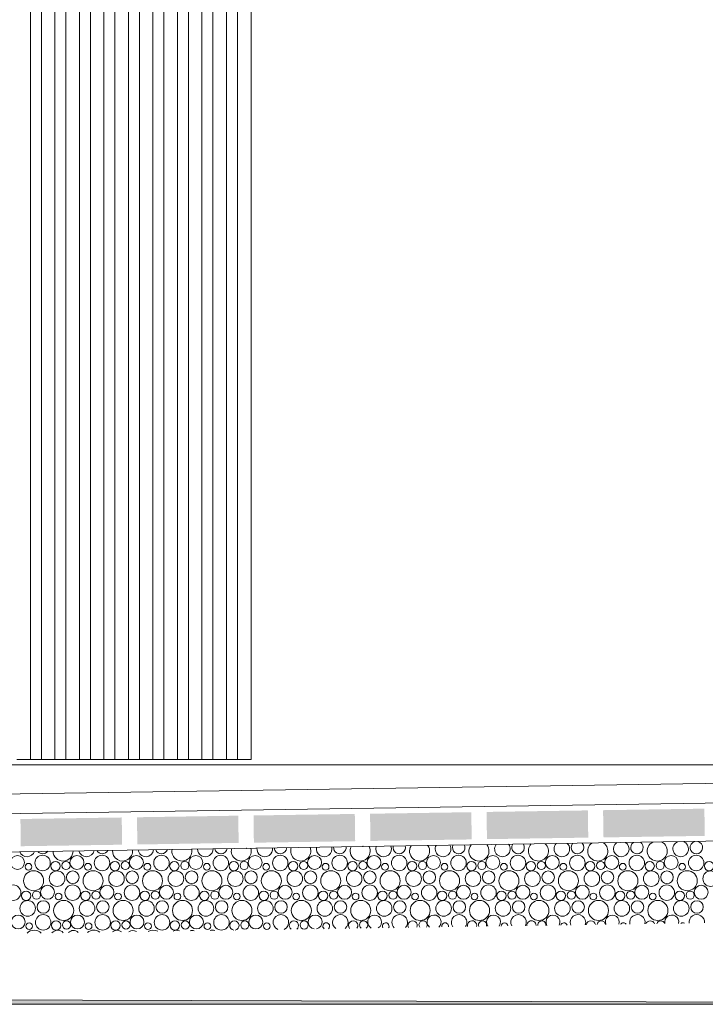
# Model space of a CAD drawing. Header units: millimetres. Extents: x -94601 to -15166, y -300 to 6935.
# Tile 90 of 97: x -23105 to -21846, y -300 to 1509. Entities that reach past the tile are written whole.
import ezdxf

# ---------------------------------------------------------------- set-up
doc = ezdxf.new("R2010")
doc.units = ezdxf.units.MM
doc.header["$MEASUREMENT"] = 0
for name, color, linetype in [('Métal _ Bardage.Charp_Couv_Bard_Métal', 7, 'Continuous'), ('Nouveau_Charpente _ Bardage.Charp_Couv_Zinc', 7, 'Continuous'), ('Nouveau_Terrain _ Original.Terrain', 7, 'Continuous'), ('Nouveau_VRD _ Voirie 3d.VRD', 7, 'Continuous')]:
    doc.layers.add(name, color=color, linetype=linetype)

# ---------------------------------------------------------------- blocks, each defined once
blk = doc.blocks.new('Élément de coupe_20')
at = {"layer": 'Métal _ Bardage.Charp_Couv_Bard_Métal', "color": 7, "linetype": 'Continuous', "lineweight": 15}
blk.add_line((-24985.3, 140), (-17329.3, 140), dxfattribs=at)
blk = doc.blocks.new('Élément de coupe_152')
at = {"layer": 'Nouveau_Terrain _ Original.Terrain', "linetype": 'Continuous', "lineweight": 15, "true_color": 0xf48e54}
h = blk.add_hatch(dxfattribs=at)
h.set_pattern_fill('Terre', color=33, style=0, pattern_type=2)
h.set_pattern_definition([(45, (0, 0), (-137.8858, 137.8858), []), (45, (-45.96, 45.96), (-275.7716, 275.7716), []), (45, (-91.92, 91.92), (-275.7716, 275.7716), []), (135, (-137.886, 137.886), (45.96194, 45.96194), [195, -195])])
h.paths.add_polyline_path([(-24599, -287.5), (-26213.3, -282.5), (-27475.8, -278.6), (-28431.2, -275.7), (-29150.2, -273.4), (-29692.4, -271.7), (-34914.2, -260.4), (-35607.8, -259.7), (-36383.2, -258.8), (-37203.7, -257.9), (-38035.6, -256.8), (-38848.8, -255.8), (-39617.3, -254.7), (-39814.4, -254.8), (-40203.4, -255.2), (-40585.7, -255.6), (-41317.6, -254.5), (-41705.6, -254.9), (-42360.6, -253.9), (-42753.4, -254.3), (-43138.8, -254.7), (-43713.8, -253.7), (-44102.8, -254.2), (-44484, -254.6), (-44984.4, -253.7), (-45367.9, -254.1), (-45743.3, -254.6), (-64584.6, -300), (-20478, -300), (-22586.9, -293.6)])
at = {"layer": 'Nouveau_Terrain _ Original.Terrain', "color": 7, "linetype": 'Continuous', "lineweight": 15}
blk.add_line((-20478, -300), (-64584.6, -300), dxfattribs=at)
at = {"layer": 'Nouveau_Terrain _ Original.Terrain', "color": 7, "linetype": 'Continuous', "lineweight": 15, "flags": 128}
blk.add_lwpolyline([(-20478, -300), (-22586.9, -293.6), (-24599, -287.5), (-26213.3, -282.5), (-27475.8, -278.6), (-28431.2, -275.7), (-29150.2, -273.4), (-29692.4, -271.7), (-34914.2, -260.4), (-35607.8, -259.7), (-36383.2, -258.8)], dxfattribs=at)
blk = doc.blocks.new('*X173')
at = {"layer": 'Nouveau_VRD _ Voirie 3d.VRD', "color": 33, "linetype": 'Continuous', "lineweight": 15, "true_color": 0xf48e54}
for centre, radius in [((-23108.5, -39.6), 12.8), ((-23062.5, -40.3), 14.2), ((-22999.4, -39.6), 12.8), ((-22953.4, -40.3), 14.2), ((-22890.3, -39.6), 12.8), ((-22844.3, -40.3), 14.2), ((-22781.2, -39.6), 12.8), ((-22735.2, -40.3), 14.2), ((-22672.1, -39.6), 12.8), ((-22626.1, -40.3), 14.2), ((-22563, -39.6), 12.8), ((-22516.9, -40.3), 14.2), ((-22453.9, -39.6), 12.8), ((-22407.8, -40.3), 14.2), ((-22344.8, -39.6), 12.8), ((-22298.7, -40.3), 14.2), ((-22235.6, -39.6), 12.8), ((-22189.6, -40.3), 14.2), ((-22126.5, -39.6), 12.8), ((-22080.5, -40.3), 14.2), ((-22017.4, -39.6), 12.8), ((-21971.4, -40.3), 14.2), ((-21908.3, -39.6), 12.8), ((-21862.3, -40.3), 14.2), ((-23088.3, -47.3), 6.2), ((-23038.8, -46), 8.58), ((-23019.6, -45), 7.52), ((-22979.2, -47.3), 6.2), ((-22929.7, -46), 8.58), ((-22910.5, -45), 7.52), ((-22870.1, -47.3), 6.2), ((-22820.6, -46), 8.58), ((-22801.4, -45), 7.52), ((-22761, -47.3), 6.2), ((-22711.5, -46), 8.58), ((-22692.3, -45), 7.52), ((-22651.9, -47.3), 6.2), ((-22602.3, -46), 8.58), ((-22583.2, -45), 7.52), ((-22542.8, -47.3), 6.2), ((-22493.2, -46), 8.58), ((-22474.1, -45), 7.52), ((-22433.7, -47.3), 6.2), ((-22384.1, -46), 8.58), ((-22365, -45), 7.52), ((-22324.5, -47.3), 6.2), ((-22275, -46), 8.58), ((-22255.9, -45), 7.52), ((-22215.4, -47.3), 6.2), ((-22165.9, -46), 8.58), ((-22146.7, -45), 7.52), ((-22106.3, -47.3), 6.2), ((-22056.8, -46), 8.58), ((-22037.6, -45), 7.52), ((-21997.2, -47.3), 6.2), ((-21947.7, -46), 8.58), ((-21928.5, -45), 7.52), ((-21888.1, -47.3), 6.2), ((-21838.6, -46), 8.58), ((-23079, -73), 18.4), ((-23035.9, -69.2), 14.3), ((-23007.1, -66.6), 11.5), ((-22969.8, -73), 18.4), ((-22926.8, -69.2), 14.3), ((-22898, -66.6), 11.5), ((-22860.7, -73), 18.4), ((-22817.7, -69.2), 14.3), ((-22788.9, -66.6), 11.5), ((-22751.6, -73), 18.4), ((-22708.6, -69.2), 14.3), ((-22679.7, -66.6), 11.5), ((-22642.5, -73), 18.4), ((-22599.4, -69.2), 14.3), ((-22570.6, -66.6), 11.5), ((-22533.4, -73), 18.4), ((-22490.3, -69.2), 14.3), ((-22461.5, -66.6), 11.5), ((-22424.3, -73), 18.4), ((-22381.2, -69.2), 14.3), ((-22352.4, -66.6), 11.5), ((-22315.2, -73), 18.4), ((-22272.1, -69.2), 14.3), ((-22243.3, -66.6), 11.5), ((-22206.1, -73), 18.4), ((-22163, -69.2), 14.3), ((-22134.2, -66.6), 11.5), ((-22097, -73), 18.4), ((-22053.9, -69.2), 14.3), ((-22025.1, -66.6), 11.5), ((-21987.8, -73), 18.4), ((-21944.8, -69.2), 14.3), ((-21916, -66.6), 11.5), ((-21878.7, -73), 18.4), ((-21835.7, -69.2), 14.3), ((-23116.5, -94.9), 14.2), ((-23053.4, -94.2), 12.8), ((-23007.4, -94.9), 14.2), ((-22944.3, -94.2), 12.8), ((-22898.3, -94.9), 14.2), ((-22835.2, -94.2), 12.8), ((-22789.2, -94.9), 14.2), ((-22726.1, -94.2), 12.8), ((-22680.1, -94.9), 14.2), ((-22617, -94.2), 12.8), ((-22570.9, -94.9), 14.2), ((-22507.9, -94.2), 12.8), ((-22461.8, -94.9), 14.2), ((-22398.8, -94.2), 12.8), ((-22352.7, -94.9), 14.2), ((-22289.6, -94.2), 12.8), ((-22243.6, -94.9), 14.2), ((-22180.5, -94.2), 12.8), ((-22134.5, -94.9), 14.2), ((-22071.4, -94.2), 12.8), ((-22025.4, -94.9), 14.2), ((-21962.3, -94.2), 12.8), ((-21916.3, -94.9), 14.2), ((-21853.2, -94.2), 12.8), ((-23092.8, -100.6), 8.58), ((-23073.6, -99.6), 7.52), ((-23033.2, -101.9), 6.2), ((-22983.7, -100.6), 8.58), ((-22964.5, -99.6), 7.52), ((-22924.1, -101.9), 6.2), ((-22874.6, -100.6), 8.58), ((-22855.4, -99.6), 7.52), ((-22815, -101.9), 6.2), ((-22765.5, -100.6), 8.58), ((-22746.3, -99.6), 7.52), ((-22705.9, -101.9), 6.2), ((-22656.3, -100.6), 8.58), ((-22637.2, -99.6), 7.52), ((-22596.8, -101.9), 6.2), ((-22547.2, -100.6), 8.58), ((-22528.1, -99.6), 7.52), ((-22487.7, -101.9), 6.2), ((-22438.1, -100.6), 8.58), ((-22419, -99.6), 7.52), ((-22378.5, -101.9), 6.2), ((-22329, -100.6), 8.58), ((-22309.9, -99.6), 7.52), ((-22269.4, -101.9), 6.2), ((-22219.9, -100.6), 8.58), ((-22200.7, -99.6), 7.52), ((-22160.3, -101.9), 6.2), ((-22110.8, -100.6), 8.58), ((-22091.6, -99.6), 7.52), ((-22051.2, -101.9), 6.2), ((-22001.7, -100.6), 8.58), ((-21982.5, -99.6), 7.52), ((-21942.1, -101.9), 6.2), ((-21892.6, -100.6), 8.58), ((-21873.4, -99.6), 7.52), ((-23089.9, -123.8), 14.3), ((-23061.1, -121.2), 11.5), ((-23023.8, -127.6), 18.4), ((-22980.8, -123.8), 14.3), ((-22952, -121.2), 11.5), ((-22914.7, -127.6), 18.4), ((-22871.7, -123.8), 14.3), ((-22842.9, -121.2), 11.5), ((-22805.6, -127.6), 18.4), ((-22762.6, -123.8), 14.3), ((-22733.7, -121.2), 11.5), ((-22696.5, -127.6), 18.4), ((-22653.4, -123.8), 14.3), ((-22624.6, -121.2), 11.5), ((-22587.4, -127.6), 18.4), ((-22544.3, -123.8), 14.3), ((-22515.5, -121.2), 11.5), ((-22478.3, -127.6), 18.4), ((-22435.2, -123.8), 14.3), ((-22406.4, -121.2), 11.5), ((-22369.2, -127.6), 18.4), ((-22326.1, -123.8), 14.3), ((-22297.3, -121.2), 11.5), ((-22260.1, -127.6), 18.4), ((-22217, -123.8), 14.3), ((-22188.2, -121.2), 11.5), ((-22151, -127.6), 18.4), ((-22107.9, -123.8), 14.3), ((-22079.1, -121.2), 11.5), ((-22041.8, -127.6), 18.4), ((-21998.8, -123.8), 14.3), ((-21970, -121.2), 11.5), ((-21932.7, -127.6), 18.4), ((-21889.7, -123.8), 14.3), ((-21860.8, -121.2), 11.5), ((-23107.4, -148.8), 12.8), ((-23061.4, -149.5), 14.2), ((-22998.3, -148.8), 12.8), ((-22952.3, -149.5), 14.2), ((-22889.2, -148.8), 12.8), ((-22843.2, -149.5), 14.2), ((-22780.1, -148.8), 12.8), ((-22734.1, -149.5), 14.2), ((-22671, -148.8), 12.8), ((-23087.2, -156.5), 6.2), ((-23037.7, -155.2), 8.58), ((-23018.5, -154.2), 7.52), ((-22978.1, -156.5), 6.2), ((-22928.6, -155.2), 8.58), ((-22909.4, -154.2), 7.52), ((-22869, -156.5), 6.2), ((-22819.5, -155.2), 8.58), ((-22800.3, -154.2), 7.52), ((-22759.9, -156.5), 6.2), ((-22691.2, -154.2), 7.52), ((-22650.8, -156.5), 6.2), ((-22582.1, -154.2), 7.52)]:
    blk.add_circle(centre, radius, dxfattribs=at)
for centre, radius, start, end in [((-22981.9, -14.6), 14.3, 193.5524, 348.1822), ((-22953.1, -12), 11.5, 208.5847, 333.1499), ((-22915.8, -18.4), 18.4, 175.8886, 5.846), ((-22872.8, -14.6), 14.3, 186.8479, 354.8867), ((-22844, -12), 11.5, 199.6256, 342.109), ((-22806.7, -18.4), 18.4, 170.6883, 11.0463), ((-22763.7, -14.6), 14.3, 180.225, 1.5096), ((-22734.9, -12), 11.5, 191.123, 350.6116), ((-22697.6, -18.4), 18.4, 165.4016, 16.333), ((-22654.6, -14.6), 14.3, 173.5935, 8.1411), ((-22625.7, -12), 11.5, 182.8448, 358.8898), ((-22588.5, -18.4), 18.4, 159.9759, 21.7587), ((-22545.4, -14.6), 14.3, 166.862, 14.8726), ((-22516.6, -12), 11.5, 174.6081, 7.1265), ((-22479.4, -18.4), 18.4, 154.3457, 27.3889), ((-22436.3, -14.6), 14.3, 159.9259, 21.8087), ((-22407.5, -12), 11.5, 166.2382, 15.4964), ((-22370.3, -18.4), 18.4, 148.4234, 33.3112), ((-22327.2, -14.6), 14.3, 152.6502, 29.0844), ((-22298.4, -12), 11.5, 157.533, 24.2016), ((-22261.2, -18.4), 18.4, 142.0815, 39.6531), ((-22218.1, -14.6), 14.3, 144.8369, 36.8977), ((-22189.3, -12), 11.5, 148.2088, 33.5258), ((-22152.1, -18.4), 18.4, 135.1135, 46.6211), ((-22109, -14.6), 14.3, 136.1495, 45.5851), ((-22080.2, -12), 11.5, 137.7758, 43.9588), ((-22043, -18.4), 18.4, 127.1327, 54.6019), ((-21999.9, -14.6), 14.3, 125.8808, 55.8538), ((-21971.1, -12), 11.5, 125.1061, 56.6285), ((-21933.8, -18.4), 18.4, 117.2013, 64.5333), ((-21890.8, -14.6), 14.3, 111.733, 70.0016), ((-21862, -12), 11.5, 104.8819, 76.8527), ((-23091, -14.6), 14.3, 200.4395, 341.2951), ((-23062.2, -12), 11.5, 218.3589, 323.3757), ((-23025, -18.4), 18.4, 181.0479, 0.6867), ((-22624.9, -149.5), 14.2, 295.4444, 246.2902), ((-22561.9, -148.8), 12.8, 280.0332, 261.7014), ((-22515.8, -149.5), 14.2, 308.3974, 233.3372), ((-22452.8, -148.8), 12.8, 301.7911, 239.9435), ((-22406.7, -149.5), 14.2, 318.2838, 223.4508), ((-22343.6, -148.8), 12.8, 314.1089, 227.6257), ((-22297.6, -149.5), 14.2, 326.7912, 214.9434), ((-22234.5, -148.8), 12.8, 324.0625, 217.6721), ((-22188.5, -149.5), 14.2, 334.5127, 207.2219), ((-22125.4, -148.8), 12.8, 332.8518, 208.8828), ((-22079.4, -149.5), 14.2, 341.7468, 199.9878), ((-22016.3, -148.8), 12.8, 340.9703, 200.7643), ((-21970.3, -149.5), 14.2, 348.6755, 193.0592), ((-21907.2, -148.8), 12.8, 348.6893, 193.0453), ((-21861.2, -149.5), 14.2, 355.4266, 186.308), ((-22710.3, -155.2), 8.58, 279.9988, 261.7359), ((-22601.2, -155.2), 8.58, 308.2352, 233.4994), ((-22541.7, -156.5), 6.2, 312.0127, 229.7219), ((-22492.1, -155.2), 8.58, 323.8409, 217.8937), ((-22473, -154.2), 7.52, 308.7315, 233.0031), ((-22432.5, -156.5), 6.2, 331.7382, 209.9965), ((-22383, -155.2), 8.58, 336.6869, 205.0478), ((-22363.9, -154.2), 7.52, 326.1239, 215.6107), ((-22323.4, -156.5), 6.2, 348.1279, 193.6067), ((-22273.9, -155.2), 8.58, 348.3321, 193.4025), ((-22254.7, -154.2), 7.52, 340.3594, 201.3752), ((-22214.3, -156.5), 6.2, 3.4892, 178.2454), ((-22164.8, -155.2), 8.58, 359.4652, 182.2694), ((-22145.6, -154.2), 7.52, 353.3531, 188.3815), ((-22105.2, -156.5), 6.2, 19.0475, 162.6871), ((-22055.7, -155.2), 8.58, 10.5449, 171.1897), ((-22036.5, -154.2), 7.52, 5.9615, 175.7731), ((-21996.1, -156.5), 6.2, 36.1962, 145.5384), ((-21946.6, -155.2), 8.58, 22.009, 159.7256), ((-21927.4, -154.2), 7.52, 18.8277, 162.9069), ((-21887, -156.5), 6.2, 58.4891, 123.2455), ((-23077.8, -182.2), 18.4, 45.5215, 136.2131), ((-23034.8, -178.4), 14.3, 44.2025, 137.5321), ((-23006, -175.8), 11.5, 42.2882, 139.4464), ((-22968.7, -182.2), 18.4, 53.3119, 128.4227), ((-22925.7, -178.4), 14.3, 54.1569, 127.5777), ((-22896.9, -175.8), 11.5, 54.4891, 127.2455), ((-22859.6, -182.2), 18.4, 62.8373, 118.8973), ((-22816.6, -178.4), 14.3, 67.3684, 114.3662), ((-22787.7, -175.8), 11.5, 72.427, 109.3076), ((-22750.5, -182.2), 18.4, 77.4336, 104.301)]:
    blk.add_arc(centre, radius, start, end, dxfattribs=at)
blk = doc.blocks.new('*X174')
at = {"layer": 'Nouveau_VRD _ Voirie 3d.VRD', "linetype": 'Continuous', "lineweight": 15, "true_color": 0xb5b5b5}
for points in [[(-22247.3, 53.4), (-22246.5, 3.4), (-22060.5, 6.2), (-22061.3, 56.2)], [(-22033.3, 56.6), (-22032.5, 6.6), (-21846.5, 9.4), (-21847.3, 59.4)], [(-23103.2, 40.4), (-23102.5, -9.6), (-22916.5, -6.8), (-22917.2, 43.2)], [(-22889.2, 43.6), (-22888.5, -6.4), (-22702.5, -3.5), (-22703.2, 46.5)], [(-22675.2, 46.9), (-22674.5, -3.1), (-22488.5, -0.3), (-22489.2, 49.7)], [(-22461.2, 50.1), (-22460.5, 0.1), (-22274.5, 2.9), (-22275.3, 52.9)]]:
    blk.add_hatch(color=253, dxfattribs=at).paths.add_polyline_path(points)
at = {"layer": 'Nouveau_VRD _ Voirie 3d.VRD', "color": 253, "linetype": 'Continuous', "lineweight": 15, "true_color": 0xb5b5b5}
for p in [(-22688.3, -13.3), (-22474.3, -10.1)]:
    blk.add_point(p, dxfattribs=at)
blk = doc.blocks.new('Élément de coupe_160')
at = {"layer": 'Nouveau_VRD _ Voirie 3d.VRD', "color": 251, "linetype": 'Continuous', "lineweight": 15, "true_color": 0x6a6a6a}
blk.add_line((-21410.6, 112.1), (-24985.3, 58), dxfattribs=at)
at = {"layer": 'Nouveau_VRD _ Voirie 3d.VRD', "color": 7, "linetype": 'Continuous', "lineweight": 15}
for p, q in [((-20810, 85.1), (-27952.3, -23)), ((-20810, 15.1), (-27952.3, -93))]:
    blk.add_line(p, q, dxfattribs=at)
at = {"layer": 'Nouveau_VRD _ Voirie 3d.VRD', "lineweight": 0}
for name in ['*X174', '*X173']:
    blk.add_blockref(name, (0, 0), dxfattribs=at)
blk = doc.blocks.new('Élément de coupe_1535')
at = {"layer": 'Nouveau_Charpente _ Bardage.Charp_Couv_Zinc', "color": 33, "linetype": 'Continuous', "lineweight": 15, "true_color": 0xc1976c}
for p, q in [((-22704.8, 3150), (-22704.8, 150)), ((-22679.8, 150), (-22679.8, 3150)), ((-22704.8, 150), (-22679.8, 150))]:
    blk.add_line(p, q, dxfattribs=at)
blk = doc.blocks.new('Élément de coupe_1536')
at = {"layer": 'Nouveau_Charpente _ Bardage.Charp_Couv_Zinc', "color": 15, "linetype": 'Continuous', "lineweight": 15}
blk.add_line((-22949.8, 150), (-22929.8, 150), dxfattribs=at)
blk = doc.blocks.new('Élément de coupe_1537')
at = {"layer": 'Nouveau_Charpente _ Bardage.Charp_Couv_Zinc', "color": 15, "linetype": 'Continuous', "lineweight": 15}
blk.add_line((-22724.8, 150), (-22704.8, 150), dxfattribs=at)
blk = doc.blocks.new('Élément de coupe_1538')
at = {"layer": 'Nouveau_Charpente _ Bardage.Charp_Couv_Zinc', "color": 33, "linetype": 'Continuous', "lineweight": 15, "true_color": 0xc1976c}
for p, q in [((-22749.8, 3150), (-22749.8, 150)), ((-22724.8, 150), (-22724.8, 3150)), ((-22749.8, 150), (-22724.8, 150))]:
    blk.add_line(p, q, dxfattribs=at)
blk = doc.blocks.new('Élément de coupe_1540')
at = {"layer": 'Nouveau_Charpente _ Bardage.Charp_Couv_Zinc', "color": 15, "linetype": 'Continuous', "lineweight": 15}
blk.add_line((-22769.8, 150), (-22749.8, 150), dxfattribs=at)
blk = doc.blocks.new('Élément de coupe_1541')
at = {"layer": 'Nouveau_Charpente _ Bardage.Charp_Couv_Zinc', "color": 33, "linetype": 'Continuous', "lineweight": 15, "true_color": 0xc1976c}
for p, q in [((-22794.8, 3150), (-22794.8, 150)), ((-22769.8, 150), (-22769.8, 3150)), ((-22794.8, 150), (-22769.8, 150))]:
    blk.add_line(p, q, dxfattribs=at)
blk = doc.blocks.new('Élément de coupe_1542')
at = {"layer": 'Nouveau_Charpente _ Bardage.Charp_Couv_Zinc', "color": 15, "linetype": 'Continuous', "lineweight": 15}
blk.add_line((-22814.8, 150), (-22794.8, 150), dxfattribs=at)
blk = doc.blocks.new('Élément de coupe_1543')
at = {"layer": 'Nouveau_Charpente _ Bardage.Charp_Couv_Zinc', "color": 33, "linetype": 'Continuous', "lineweight": 15, "true_color": 0xc1976c}
for p, q in [((-22839.8, 3150), (-22839.8, 150)), ((-22814.8, 150), (-22814.8, 3150)), ((-22839.8, 150), (-22814.8, 150))]:
    blk.add_line(p, q, dxfattribs=at)
blk = doc.blocks.new('Élément de coupe_1544')
at = {"layer": 'Nouveau_Charpente _ Bardage.Charp_Couv_Zinc', "color": 15, "linetype": 'Continuous', "lineweight": 15}
blk.add_line((-22859.8, 150), (-22839.8, 150), dxfattribs=at)
blk = doc.blocks.new('Élément de coupe_1545')
at = {"layer": 'Nouveau_Charpente _ Bardage.Charp_Couv_Zinc', "color": 33, "linetype": 'Continuous', "lineweight": 15, "true_color": 0xc1976c}
for p, q in [((-22884.8, 3150), (-22884.8, 150)), ((-22859.8, 150), (-22859.8, 3150)), ((-22884.8, 150), (-22859.8, 150))]:
    blk.add_line(p, q, dxfattribs=at)
blk = doc.blocks.new('Élément de coupe_1546')
at = {"layer": 'Nouveau_Charpente _ Bardage.Charp_Couv_Zinc', "color": 15, "linetype": 'Continuous', "lineweight": 15}
blk.add_line((-22904.8, 150), (-22884.8, 150), dxfattribs=at)
blk = doc.blocks.new('Élément de coupe_1547')
at = {"layer": 'Nouveau_Charpente _ Bardage.Charp_Couv_Zinc', "color": 33, "linetype": 'Continuous', "lineweight": 15, "true_color": 0xc1976c}
for p, q in [((-22929.8, 3150), (-22929.8, 150)), ((-22904.8, 150), (-22904.8, 3150)), ((-22929.8, 150), (-22904.8, 150))]:
    blk.add_line(p, q, dxfattribs=at)
blk = doc.blocks.new('Élément de coupe_1548')
at = {"layer": 'Nouveau_Charpente _ Bardage.Charp_Couv_Zinc', "color": 33, "linetype": 'Continuous', "lineweight": 15, "true_color": 0xc1976c}
for p, q in [((-22974.8, 3150), (-22974.8, 150)), ((-22949.8, 150), (-22949.8, 3150)), ((-22974.8, 150), (-22949.8, 150))]:
    blk.add_line(p, q, dxfattribs=at)
blk = doc.blocks.new('Élément de coupe_1549')
at = {"layer": 'Nouveau_Charpente _ Bardage.Charp_Couv_Zinc', "color": 15, "linetype": 'Continuous', "lineweight": 15}
blk.add_line((-22994.8, 150), (-22974.8, 150), dxfattribs=at)
blk = doc.blocks.new('Élément de coupe_1550')
at = {"layer": 'Nouveau_Charpente _ Bardage.Charp_Couv_Zinc', "color": 33, "linetype": 'Continuous', "lineweight": 15, "true_color": 0xc1976c}
for p, q in [((-23019.8, 3150), (-23019.8, 150)), ((-22994.8, 150), (-22994.8, 3150)), ((-23019.8, 150), (-22994.8, 150))]:
    blk.add_line(p, q, dxfattribs=at)
blk = doc.blocks.new('Élément de coupe_1551')
at = {"layer": 'Nouveau_Charpente _ Bardage.Charp_Couv_Zinc', "color": 15, "linetype": 'Continuous', "lineweight": 15}
blk.add_line((-23039.8, 150), (-23019.8, 150), dxfattribs=at)
blk = doc.blocks.new('Élément de coupe_1552')
at = {"layer": 'Nouveau_Charpente _ Bardage.Charp_Couv_Zinc', "color": 33, "linetype": 'Continuous', "lineweight": 15, "true_color": 0xc1976c}
for p, q in [((-23064.8, 3150), (-23064.8, 150)), ((-23039.8, 150), (-23039.8, 3150)), ((-23064.8, 150), (-23039.8, 150))]:
    blk.add_line(p, q, dxfattribs=at)
blk = doc.blocks.new('Élément de coupe_1553')
at = {"layer": 'Nouveau_Charpente _ Bardage.Charp_Couv_Zinc', "color": 15, "linetype": 'Continuous', "lineweight": 15}
blk.add_line((-23084.8, 150), (-23064.8, 150), dxfattribs=at)
blk = doc.blocks.new('Élément de coupe_1554')
at = {"layer": 'Nouveau_Charpente _ Bardage.Charp_Couv_Zinc', "color": 33, "linetype": 'Continuous', "lineweight": 15, "true_color": 0xc1976c}
for p, q in [((-23084.8, 150), (-23084.8, 3150)), ((-23109.8, 150), (-23084.8, 150))]:
    blk.add_line(p, q, dxfattribs=at)

msp = doc.modelspace()

# ---------------------------------------------------------------- block references
at = {"layer": 'Métal _ Bardage.Charp_Couv_Bard_Métal', "lineweight": 0}
msp.add_blockref('Élément de coupe_20', (0, 0), dxfattribs=at)
at = {"layer": 'Nouveau_Charpente _ Bardage.Charp_Couv_Zinc', "lineweight": 0}
for name in ['Élément de coupe_1554', 'Élément de coupe_1553', 'Élément de coupe_1552', 'Élément de coupe_1551', 'Élément de coupe_1550', 'Élément de coupe_1549', 'Élément de coupe_1548', 'Élément de coupe_1536', 'Élément de coupe_1547', 'Élément de coupe_1546', 'Élément de coupe_1545', 'Élément de coupe_1544', 'Élément de coupe_1543', 'Élément de coupe_1542', 'Élément de coupe_1541', 'Élément de coupe_1540', 'Élément de coupe_1538', 'Élément de coupe_1537', 'Élément de coupe_1535']:
    msp.add_blockref(name, (0, 0), dxfattribs=at)
at = {"layer": 'Nouveau_Terrain _ Original.Terrain', "lineweight": 0}
msp.add_blockref('Élément de coupe_152', (0, 0), dxfattribs=at)
at = {"layer": 'Nouveau_VRD _ Voirie 3d.VRD', "lineweight": 0}
msp.add_blockref('Élément de coupe_160', (0, 0), dxfattribs=at)

doc.saveas('drawing.dxf')
